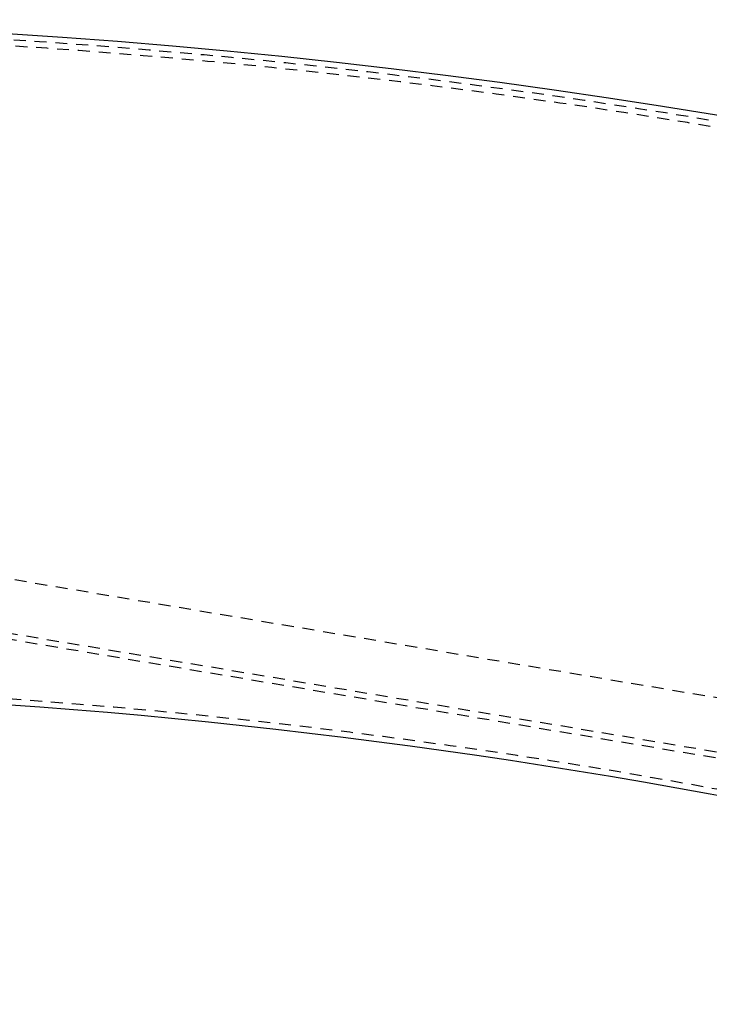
# Model space of a CAD drawing. Extents: x -12664 to -8584, y 4186 to 7036.
# Tile 20 of 35: x -10469 to -10237, y 6457 to 6788. Entities that reach past the tile are written whole.
import ezdxf

# ---------------------------------------------------------------- set-up
doc = ezdxf.new("R2010")
doc.units = 0
doc.header["$MEASUREMENT"] = 0
doc.linetypes.add('HIDDEN', pattern=[7, 4, -3])
doc.layers.get('0').update_dxf_attribs({"linetype": 'CONTINUOUS'})
doc.layers.add('LE_HIDDEN', color=7, linetype='CONTINUOUS')

msp = doc.modelspace()

# ---------------------------------------------------------------- linework, layer by layer
for radius, start, end in [(2345, 32.74999, 147.24999), (2120, 50.74999, 89.99999)]:
    msp.add_arc((-10621.54, 4442.52), radius, start, end)
at = {"layer": 'LE_HIDDEN', "color": 1, "linetype": 'HIDDEN'}
for p, q in [((-9972.52, 6495.37), (-10564.23, 6594.76)), ((-9972.19, 6497.34), (-10563.9, 6596.73))]:
    msp.add_line(p, q, dxfattribs=at)
msp.add_lwpolyline([(-9977.7, 6464.49), (-9969.2, 6515.09), (-10560.91, 6614.48), (-10569.41, 6563.88)], dxfattribs=at)
for radius, start, end in [(2343, 32.79889, 89.95109), (2341, 71.96894, 88.95104), (2122, 50.69598, 89.94599)]:
    msp.add_arc((-10621.54, 4442.52), radius, start, end, dxfattribs=at)

doc.saveas('drawing.dxf')
